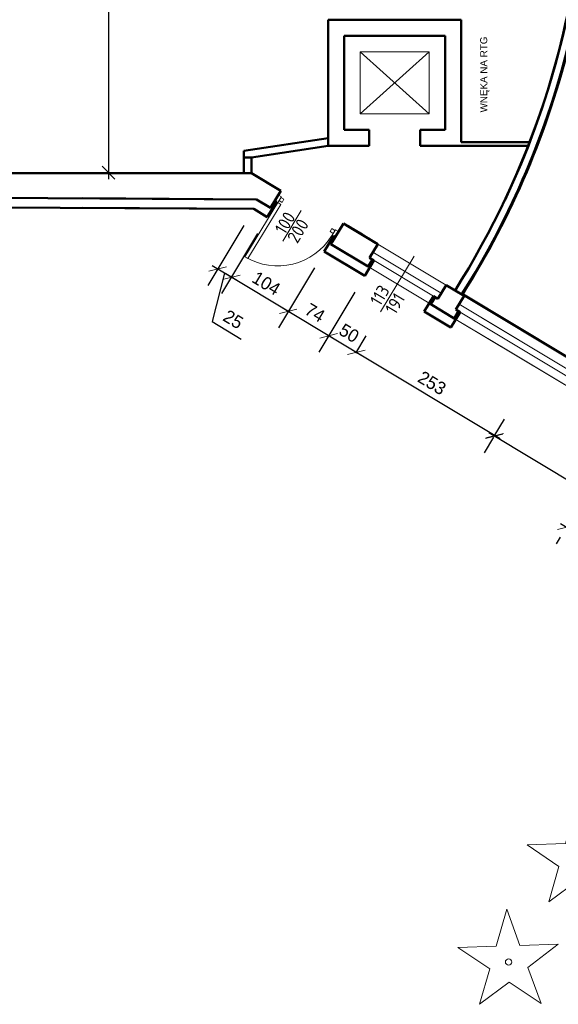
# Model space of a CAD drawing. Header units: millimetres. Extents: x -642 to 14033, y 1994 to 13520.
# Tile 15 of 72: x 4276 to 5119, y 4292 to 5833. Entities that reach past the tile are written whole.
import ezdxf

# ---------------------------------------------------------------- set-up
doc = ezdxf.new("R2010")
doc.units = ezdxf.units.MM
for name, color, linetype, lineweight in [('drzewka', 95, 'Continuous', 18), ('drzwi', 140, 'Continuous', 13), ('meble2', 200, 'Continuous', 13), ('opisy drzwi', 40, 'Continuous', 13), ('opisy pom', 3, 'Continuous', 18), ('wymiary', 1, 'Continuous', 13), ('ściana', 4, 'Continuous', 50)]:
    doc.layers.add(name, color=color, linetype=linetype, lineweight=lineweight)
doc.layers.add('POWIERZCHNIA', color=123, linetype='Continuous', plot=False)
doc.styles.add('ISO', font='isocp.shx')
doc.styles.add('SYSTEM', font='TXT')
doc.dimstyles.new('Jacek2', dxfattribs={"dimscale": 2, "dimtxt": 10, "dimasz": 10, "dimexe": 15, "dimexo": 15, "dimgap": 5, "dimtad": 1, "dimdec": 0, "dimzin": 0, "dimdsep": 46, "dimtxsty": 'Standard', "dimblk": 'OBLIQUE', "dimcen": 0, "dimdle": 5, "dimadec": 1, "dimazin": 0, "dimtfac": 1, "dimtdec": 0, "dimtofl": 0, "dimtmove": 0, "dimatfit": 3, "dimfxl": 1, "dimtolj": 1, "dimtzin": 0, "dimarcsym": 0})

# ---------------------------------------------------------------- blocks, each defined once
blk = doc.blocks.new('_OBLIQUE')
at = {"color": 0, "linetype": 'ByBlock'}
blk.add_line((-0.5, -0.5), (0.5, 0.5), dxfattribs=at)
blk = doc.blocks.new('*D295')
at = {"layer": 'Defpoints', "color": 0, "transparency": 16777216}
for p in [(4440.1, 6366.4), (4414.7, 5593.4), (4429.4, 5593.4)]:
    blk.add_point(p, dxfattribs=at)
at = {"layer": 'wymiary', "color": 0, "lineweight": -2, "transparency": 16777216}
for p, q in [((4410.1, 6366.4), (4384.7, 6366.4)), ((4414.7, 6376.4), (4414.7, 5583.4)), ((4399.4, 5593.4), (4384.7, 5593.4))]:
    blk.add_line(p, q, dxfattribs=at)
at = {"layer": 'wymiary', "color": 0, "lineweight": -2, "transparency": 16777216, "xscale": 20, "yscale": 20, "zscale": 20}
for p, rotation in [((4414.7, 6366.4), 90), ((4414.7, 5593.4), 270)]:
    blk.add_blockref('_OBLIQUE', p, dxfattribs=dict(at, rotation=rotation))
at = {"layer": 'wymiary', "color": 0, "transparency": 16777216, "insert": (4394.7, 5979.9), "char_height": 20, "attachment_point": 5, "rotation": 90}
blk.add_mtext('\\A1;773', dxfattribs=at)
blk = doc.blocks.new('*D327')
at = {"layer": 'Defpoints', "color": 0, "transparency": 16777216}
for p in [(4440.1, 6366.4), (4414.7, 5593.4), (4429.4, 5593.4)]:
    blk.add_point(p, dxfattribs=at)
at = {"layer": 'wymiary', "color": 0, "lineweight": -2, "transparency": 16777216}
for p, q in [((4410.1, 6366.4), (4384.7, 6366.4)), ((4414.7, 6376.4), (4414.7, 5583.4)), ((4399.4, 5593.4), (4384.7, 5593.4))]:
    blk.add_line(p, q, dxfattribs=at)
at = {"layer": 'wymiary', "color": 0, "lineweight": -2, "transparency": 16777216, "xscale": 20, "yscale": 20, "zscale": 20}
for p, rotation in [((4414.7, 6366.4), 90), ((4414.7, 5593.4), 270)]:
    blk.add_blockref('_OBLIQUE', p, dxfattribs=dict(at, rotation=rotation))
at = {"layer": 'wymiary', "color": 0, "transparency": 16777216, "insert": (4394.7, 5979.9), "char_height": 20, "attachment_point": 5, "rotation": 90}
blk.add_mtext('\\A1;773', dxfattribs=at)
blk = doc.blocks.new('*D331')
at = {"layer": 'Defpoints', "color": 0, "transparency": 16777216}
for p in [(5033.2, 5205.2), (5018.6, 5181), (5324.6, 5030.1)]:
    blk.add_point(p, dxfattribs=at)
at = {"layer": 'wymiary', "color": 0, "lineweight": -2, "transparency": 16777216}
for p, q in [((5017.7, 5179.5), (5003.1, 5155.2)), ((5318.6, 5000.7), (5010, 5186.1)), ((5309.1, 5004.4), (5294.6, 4980.1))]:
    blk.add_line(p, q, dxfattribs=at)
at = {"layer": 'wymiary', "color": 0, "lineweight": -2, "transparency": 16777216, "xscale": 20, "yscale": 20, "zscale": 20}
for p, rotation in [((5018.6, 5181), 148.9999999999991), ((5310, 5005.8), 328.9999999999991)]:
    blk.add_blockref('_OBLIQUE', p, dxfattribs=dict(at, rotation=rotation))
at = {"layer": 'wymiary', "color": 0, "transparency": 16777216, "insert": (5174.6, 5110.5), "char_height": 20, "attachment_point": 5, "rotation": 329}
blk.add_mtext('\\A1;340', dxfattribs=at)
blk = doc.blocks.new('*D583')
at = {"layer": 'Defpoints', "color": 0, "transparency": 16777216}
for p in [(4802.8, 5312.2), (4786.6, 5285.3), (5003.1, 5155.2)]:
    blk.add_point(p, dxfattribs=at)
at = {"layer": 'wymiary', "color": 0, "lineweight": -2, "transparency": 16777216}
for p, q in [((4802.1, 5311.1), (4818.2, 5337.9)), ((5027.8, 5176.9), (4794.2, 5317.3)), ((5018.6, 5181), (5034.7, 5207.8))]:
    blk.add_line(p, q, dxfattribs=at)
at = {"layer": 'wymiary', "color": 0, "lineweight": -2, "transparency": 16777216, "xscale": 20, "yscale": 20, "zscale": 20}
for p, rotation in [((4802.8, 5312.2), 149.0000000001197), ((5019.3, 5182.1), 329.0000000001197)]:
    blk.add_blockref('_OBLIQUE', p, dxfattribs=dict(at, rotation=rotation))
at = {"layer": 'wymiary', "color": 0, "transparency": 16777216, "insert": (4921.3, 5264.3), "char_height": 20, "attachment_point": 5, "rotation": 329}
blk.add_mtext('\\A1;253', dxfattribs=at)
blk = doc.blocks.new('*D584')
at = {"layer": 'Defpoints', "color": 0, "transparency": 16777216}
for p in [(4816, 5432.1), (4759.5, 5338.1), (4786.6, 5285.3)]:
    blk.add_point(p, dxfattribs=at)
at = {"layer": 'wymiary', "color": 0, "lineweight": -2, "transparency": 16777216}
for p, q in [((4800.6, 5406.4), (4744.1, 5312.4)), ((4811.3, 5307), (4751, 5343.3)), ((4802.1, 5311.1), (4818.2, 5337.9))]:
    blk.add_line(p, q, dxfattribs=at)
at = {"layer": 'wymiary', "color": 0, "lineweight": -2, "transparency": 16777216, "xscale": 20, "yscale": 20, "zscale": 20}
for p, rotation in [((4759.5, 5338.1), 149.0000000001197), ((4802.8, 5312.2), 329.0000000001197)]:
    blk.add_blockref('_OBLIQUE', p, dxfattribs=dict(at, rotation=rotation))
at = {"layer": 'wymiary', "color": 0, "transparency": 16777216, "insert": (4791.5, 5342.3), "char_height": 20, "attachment_point": 5, "rotation": 329}
blk.add_mtext('\\A1;50', dxfattribs=at)
blk = doc.blocks.new('*D585')
at = {"layer": 'Defpoints', "color": 0, "transparency": 16777216}
for p in [(4752.6, 5470.2), (4816, 5432.1), (4696.1, 5376.3)]:
    blk.add_point(p, dxfattribs=at)
at = {"layer": 'wymiary', "color": 0, "lineweight": -2, "transparency": 16777216}
for p, q in [((4737.1, 5444.5), (4680.7, 5350.5)), ((4800.6, 5406.4), (4744.1, 5312.4)), ((4768.1, 5333), (4687.5, 5381.4))]:
    blk.add_line(p, q, dxfattribs=at)
at = {"layer": 'wymiary', "color": 0, "lineweight": -2, "transparency": 16777216, "xscale": 20, "yscale": 20, "zscale": 20}
for p, rotation in [((4696.1, 5376.3), 149.0000000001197), ((4759.5, 5338.1), 329.0000000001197)]:
    blk.add_blockref('_OBLIQUE', p, dxfattribs=dict(at, rotation=rotation))
at = {"layer": 'wymiary', "color": 0, "transparency": 16777216, "insert": (4738.1, 5374.3), "char_height": 20, "attachment_point": 5, "rotation": 329}
blk.add_mtext('\\A1;74', dxfattribs=at)
blk = doc.blocks.new('*D586')
at = {"layer": 'Defpoints', "color": 0, "transparency": 16777216}
for p in [(4663.4, 5523.8), (4752.6, 5470.2), (4607, 5429.8)]:
    blk.add_point(p, dxfattribs=at)
at = {"layer": 'wymiary', "color": 0, "lineweight": -2, "transparency": 16777216}
for p, q in [((4648, 5498.1), (4591.5, 5404.1)), ((4737.1, 5444.5), (4680.7, 5350.5)), ((4704.7, 5371.1), (4598.4, 5435))]:
    blk.add_line(p, q, dxfattribs=at)
at = {"layer": 'wymiary', "color": 0, "lineweight": -2, "transparency": 16777216, "xscale": 20, "yscale": 20, "zscale": 20}
for p, rotation in [((4607, 5429.8), 149.0000000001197), ((4696.1, 5376.3), 329.0000000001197)]:
    blk.add_blockref('_OBLIQUE', p, dxfattribs=dict(at, rotation=rotation))
at = {"layer": 'wymiary', "color": 0, "transparency": 16777216, "insert": (4661.8, 5420.2), "char_height": 20, "attachment_point": 5, "rotation": 329}
blk.add_mtext('\\A1;104', dxfattribs=at)
blk = doc.blocks.new('*D587')
at = {"layer": 'Defpoints', "color": 0, "transparency": 16777216}
for p in [(4642.1, 5536.6), (4663.4, 5523.8), (4585.6, 5442.6)]:
    blk.add_point(p, dxfattribs=at)
at = {"layer": 'wymiary', "color": 0, "lineweight": -2, "transparency": 16777216}
for p, q in [((4626.7, 5510.9), (4570.2, 5416.9)), ((4648, 5498.1), (4591.5, 5404.1)), ((4615.5, 5424.7), (4577.1, 5447.8)), ((4596.3, 5436.2), (4577, 5360.4)), ((4577, 5360.4), (4622.7, 5332.9))]:
    blk.add_line(p, q, dxfattribs=at)
at = {"layer": 'wymiary', "color": 0, "lineweight": -2, "transparency": 16777216, "xscale": 20, "yscale": 20, "zscale": 20}
for p, rotation in [((4585.6, 5442.6), 149.0000000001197), ((4607, 5429.8), 329.0000000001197)]:
    blk.add_blockref('_OBLIQUE', p, dxfattribs=dict(at, rotation=rotation))
at = {"layer": 'wymiary', "color": 0, "transparency": 16777216, "insert": (4610.1, 5363.8), "char_height": 20, "attachment_point": 5, "rotation": 329}
blk.add_mtext('\\A1;25', dxfattribs=at)
blk = doc.blocks.new('*D595')
at = {"layer": 'Defpoints', "color": 0, "transparency": 16777216}
for p in [(5131.3, 5038.5), (5137.4, 5048.6), (5730, 4712.8)]:
    blk.add_point(p, dxfattribs=at)
at = {"layer": 'wymiary', "color": 0, "lineweight": -2, "transparency": 16777216}
for p, q in [((5723.6, 4682.6), (5122.7, 5043.7)), ((5121.9, 5022.9), (5115.9, 5012.8)), ((5714.6, 4687.1), (5699.6, 4662.1))]:
    blk.add_line(p, q, dxfattribs=at)
at = {"layer": 'wymiary', "color": 0, "lineweight": -2, "transparency": 16777216, "xscale": 20, "yscale": 20, "zscale": 20}
for p, rotation in [((5131.3, 5038.5), 149.000000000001), ((5715, 4687.8), 329.000000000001)]:
    blk.add_blockref('_OBLIQUE', p, dxfattribs=dict(at, rotation=rotation))
at = {"layer": 'wymiary', "color": 0, "transparency": 16777216, "insert": (5433.5, 4880.3), "char_height": 20, "attachment_point": 5, "rotation": 329}
blk.add_mtext('\\A1;681', dxfattribs=at)

msp = doc.modelspace()

# ---------------------------------------------------------------- linework, layer by layer
at = {"layer": 'drzewka'}
for points in [[(5130.2, 4543.5), (5146.7, 4601.2), (5167.3, 4544.8), (5227.2, 4546.9), (5180, 4509.9), (5200.5, 4453.6), (5150.7, 4487.1), (5104.1, 4452.6), (5120, 4507.8), (5070.2, 4541.4), (5130.2, 4543.5)], [(5021.8, 4383), (5038.3, 4440.7), (5058.8, 4384.3), (5118.8, 4386.4), (5071.5, 4349.5), (5092.1, 4293.1), (5042.3, 4326.6), (4995.7, 4292.1), (5011.6, 4347.4), (4961.8, 4380.9), (5021.8, 4383)]]:
    msp.add_lwpolyline(points, dxfattribs=at)
msp.add_circle((5041.2, 4358.2), 5, dxfattribs=at)
at = {"layer": 'drzwi'}
for points in [[(4685.4, 5555.5, 0), (4680.7, 5558.3, 0), (4675.2, 5549.4, 0), (4679.9, 5546.5, 0), (4685.4, 5555.5, 0)], [(4685.4, 5555.5, 0), (4680.7, 5558.3, 0), (4675.2, 5549.4, 0), (4679.9, 5546.5, 0), (4685.4, 5555.5, 0)], [(4684.8, 5554.6, 0), (4689.5, 5551.7, 0), (4686.7, 5547, 0), (4682, 5549.9, 0), (4684.8, 5554.6, 0)], [(4684.8, 5554.6, 0), (4689.5, 5551.7, 0), (4686.7, 5547, 0), (4682, 5549.9, 0), (4684.8, 5554.6, 0)], [(4679.9, 5546.5, 0), (4684.6, 5543.7, 0), (4633.2, 5459.1, 0), (4628.5, 5461.9, 0), (4679.9, 5546.5, 0)], [(4679.9, 5546.5, 0), (4684.6, 5543.7, 0), (4633.2, 5459.1, 0), (4628.5, 5461.9, 0), (4679.9, 5546.5, 0)], [(4769.4, 5503.1, 0), (4764.7, 5506, 0), (4761.9, 5501.3, 0), (4766.6, 5498.4, 0), (4769.4, 5503.1, 0)], [(4769.4, 5503.1, 0), (4764.7, 5506, 0), (4761.9, 5501.3, 0), (4766.6, 5498.4, 0), (4769.4, 5503.1, 0)], [(4770, 5504.1, 0), (4774.7, 5501.2, 0), (4769.5, 5492.6, 0), (4764.8, 5495.5, 0), (4770, 5504.1, 0)], [(4770, 5504.1, 0), (4774.7, 5501.2, 0), (4769.5, 5492.6, 0), (4764.8, 5495.5, 0), (4770, 5504.1, 0)]]:
    msp.add_polyline3d(points, dxfattribs=at)
msp.add_arc((4679.9, 5546.5), 99, 238.7056, 328.7056, dxfattribs=at)
msp.add_arc((4679.9, 5546.5), 99, 238.7056, 328.7056, dxfattribs=at)
at = {"layer": 'meble2'}
for p, q in [((4808.7, 5782.4), (4916.7, 5685.4)), ((4808.7, 5685.4), (4916.7, 5782.4)), ((4916.7, 5782.4), (4808.7, 5782.4)), ((4808.7, 5685.4), (4808.7, 5782.4)), ((4808.7, 5782.4), (4916.7, 5685.4)), ((4808.7, 5685.4), (4916.7, 5782.4)), ((4916.7, 5782.4), (4808.7, 5782.4)), ((4808.7, 5685.4), (4808.7, 5782.4)), ((4916.7, 5685.4), (4916.7, 5782.4)), ((4916.7, 5685.4), (4916.7, 5782.4)), ((4916.7, 5685.4), (4808.7, 5685.4)), ((4916.7, 5685.4), (4808.7, 5685.4))]:
    msp.add_line(p, q, dxfattribs=at)
at = {"layer": 'opisy drzwi'}
for p, q in [((4668.6, 5538.2), (4671.2, 5536.7)), ((4668.6, 5538.2), (4671.2, 5536.7)), ((4716.6, 5534.4), (4687.8, 5486.4)), ((4786.7, 5511.5), (4943.2, 5417.6)), ((4786.7, 5511.5), (4943.2, 5417.6)), ((4760.3, 5483.1), (4916.7, 5389.1)), ((4760.3, 5483.1), (4916.7, 5389.1)), ((4827.9, 5457.7), (4923.4, 5400.2)), ((4827.9, 5457.7), (4923.4, 5400.2)), ((4828.7, 5468.8), (4935.4, 5404.7)), ((4828.7, 5468.8), (4935.4, 5404.7)), ((4893.1, 5462.6), (4840.7, 5375.4)), ((4971.5, 5400.6), (5234.6, 5242.4)), ((4971.5, 5400.6), (5035.7, 5362)), ((4963.7, 5387.7), (5226.9, 5229.6)), ((4963.7, 5387.7), (5035.7, 5344.5)), ((4958.7, 5363.9), (5208.2, 5214)), ((4958.7, 5363.9), (5035.7, 5317.6)), ((4965.4, 5375), (5214.9, 5225.1)), ((4965.4, 5375), (5035.7, 5332.8)), ((5035.7, 5362), (5234.6, 5242.4)), ((5035.7, 5362), (5234.6, 5242.4)), ((5035.7, 5344.5), (5226.9, 5229.6)), ((5035.7, 5344.5), (5226.9, 5229.6)), ((5035.7, 5332.8), (5214.9, 5225.1)), ((5035.7, 5332.8), (5214.9, 5225.1)), ((5035.7, 5317.6), (5208.2, 5214)), ((5035.7, 5317.6), (5208.2, 5214))]:
    msp.add_line(p, q, dxfattribs=at)
at = {"layer": 'POWIERZCHNIA'}
msp.add_lwpolyline([(5137.1, 5803.8), (5389.9, 5520.1), (5304.5, 5377.9), (5316.3, 5370.8), (5391.4, 5495.7), (5416.1, 5483.4), (5425.9, 5499.7), (5552.3, 5409.9), (5493.7, 5251.2), (5504.3, 5244.9), (5597.8, 5188.7), (5525.1, 5067.9), (4967.6, 5402.9, 0.083331), (5137.1, 5803.8), (5389.9, 5520.1)], format="xyb", dxfattribs=at)
msp.add_lwpolyline([(5138.2, 5799.6), (5387.5, 5519.9), (5301.7, 5377.2), (5317, 5368), (5392.2, 5493.1), (5416.9, 5480.7), (5426.5, 5496.8), (5549.9, 5409.1), (5491.3, 5250.4), (5503.3, 5243.1), (5595, 5188), (5524.5, 5070.6), (4970.4, 5403.5, 0.082207)], format="xyb", close=True, dxfattribs=at)
at = {"layer": 'ściana'}
for p, q in [((4966.7, 5832.4), (4758.7, 5832.4)), ((4758.7, 5635.4), (4758.7, 5832.4)), ((4966.7, 5832.4), (4758.7, 5832.4)), ((4758.7, 5635.4), (4758.7, 5832.4)), ((4966.7, 5641.4), (4966.7, 5832.4)), ((4966.7, 5641.4), (4966.7, 5832.4)), ((4783.7, 5660.4), (4783.7, 5807.4)), ((4941.7, 5807.4), (4783.7, 5807.4)), ((4783.7, 5660.4), (4783.7, 5807.4)), ((4941.7, 5807.4), (4783.7, 5807.4)), ((4941.7, 5660.4), (4941.7, 5807.4)), ((4941.7, 5660.4), (4941.7, 5807.4)), ((4822.7, 5660.4), (4783.7, 5660.4)), ((4822.7, 5660.4), (4783.7, 5660.4)), ((4822.7, 5635.4), (4822.7, 5660.4)), ((4822.7, 5635.4), (4822.7, 5660.4)), ((4902.7, 5635.4), (4902.7, 5660.4)), ((4941.7, 5660.4), (4902.7, 5660.4)), ((4902.7, 5635.4), (4902.7, 5660.4)), ((4941.7, 5660.4), (4902.7, 5660.4)), ((5071.1, 5641.4), (4966.7, 5641.4)), ((5035.7, 5641.4), (4966.7, 5641.4)), ((5071.1, 5641.4), (5035.7, 5641.4)), ((5074.4, 5641.4), (5035.7, 5641.4)), ((4822.7, 5635.4), (4758.7, 5635.4)), ((4822.7, 5635.4), (4758.7, 5635.4)), ((5068.5, 5635.4), (4902.7, 5635.4)), ((5035.7, 5635.4), (4902.7, 5635.4)), ((5068.5, 5635.4), (5035.7, 5635.4)), ((5072, 5635.4), (5035.7, 5635.4)), ((4638.7, 5592.4), (4240.6, 5592.4)), ((4638.7, 5592.4), (4373.7, 5592.4)), ((4684.6, 5564.8), (4638.7, 5592.4)), ((4684.6, 5564.8), (4638.7, 5592.4)), ((4668.6, 5538.2), (4684.6, 5564.8)), ((4668.6, 5538.2), (4684.6, 5564.8)), ((4646.3, 5551.6), (4194.1, 5554.4)), ((4646.3, 5551.6), (4373.7, 5553.3)), ((4646.3, 5551.6), (4668.6, 5538.2)), ((4646.3, 5551.6), (4668.6, 5538.2)), ((4663.4, 5523.8), (4677.9, 5547.8)), ((4663.4, 5523.8), (4677.9, 5547.8)), ((4675.3, 5549.3), (4677.9, 5547.8)), ((4675.3, 5549.3), (4677.9, 5547.8)), ((4642.1, 5536.6), (4179.1, 5539.5)), ((4642.1, 5536.6), (4373.7, 5538.3)), ((4642.1, 5536.6), (4663.4, 5523.8)), ((4642.1, 5536.6), (4663.4, 5523.8)), ((4769.6, 5492.7), (4782.5, 5514.1)), ((4769.6, 5492.7), (4782.5, 5514.1)), ((4811.7, 5496.5), (4782.5, 5514.1)), ((4811.7, 5496.5), (4782.5, 5514.1)), ((4836.5, 5481.7), (4786.7, 5511.5)), ((4836.5, 5481.7), (4786.7, 5511.5)), ((4833, 5483.7), (4790.2, 5509.5)), ((4833, 5483.7), (4790.2, 5509.5)), ((4752.6, 5470.2), (4767, 5494.2)), ((4752.6, 5470.2), (4767, 5494.2)), ((4762.9, 5481.5), (4769.6, 5492.7)), ((4762.9, 5481.5), (4769.6, 5492.7)), ((4769.6, 5492.7), (4767, 5494.2)), ((4769.6, 5492.7), (4767, 5494.2)), ((4833, 5483.7), (4822.1, 5490.3)), ((4833, 5483.7), (4822.1, 5490.3)), ((4816, 5432.1), (4752.6, 5470.2)), ((4816, 5432.1), (4752.6, 5470.2)), ((4821.2, 5446.5), (4762.9, 5481.5)), ((4821.2, 5446.5), (4762.9, 5481.5)), ((4823.6, 5460.2), (4836.5, 5481.7)), ((4823.6, 5460.2), (4836.5, 5481.7)), ((4816, 5432.1), (4830.4, 5456.1)), ((4816, 5432.1), (4830.4, 5456.1)), ((4821.2, 5446.5), (4827.9, 5457.7)), ((4821.2, 5446.5), (4827.9, 5457.7)), ((4823.6, 5460.2), (4830.4, 5456.1)), ((4823.6, 5460.2), (4830.4, 5456.1)), ((4930.3, 5396.1), (4943.2, 5417.6)), ((4930.3, 5396.1), (4943.2, 5417.6)), ((4971.5, 5400.6), (4943.2, 5417.6)), ((4971.5, 5400.6), (4943.2, 5417.6)), ((4909, 5376.2), (4923.4, 5400.2)), ((4909, 5376.2), (4923.4, 5400.2)), ((4919.3, 5387.6), (4926, 5398.7)), ((4919.3, 5387.6), (4926, 5398.7)), ((4930.3, 5396.1), (4923.4, 5400.2)), ((4930.3, 5396.1), (4923.4, 5400.2)), ((4958.6, 5379.1), (4971.5, 5400.6)), ((4958.6, 5379.1), (4971.5, 5400.6)), ((4958.7, 5363.9), (4916.7, 5389.1)), ((4958.7, 5363.9), (4916.7, 5389.1)), ((4958.6, 5379.1), (4965.4, 5375)), ((4958.6, 5379.1), (4965.4, 5375)), ((4951, 5351), (4909, 5376.2)), ((4951, 5351), (4909, 5376.2)), ((4951, 5351), (4965.4, 5375)), ((4951, 5351), (4965.4, 5375)), ((4956.2, 5365.4), (4962.9, 5376.5)), ((4956.2, 5365.4), (4962.9, 5376.5))]:
    msp.add_line(p, q, dxfattribs=at)
at = {"layer": 'ściana', "ltscale": 0.5}
for p, q in [((4626.7, 5627.8), (4758.7, 5647.3)), ((4626.7, 5627.8), (4758.7, 5647.3)), ((4626.7, 5627.8), (4626.7, 5592.4)), ((4626.7, 5627.8), (4626.7, 5592.4)), ((4638.7, 5617.4), (4758.7, 5635.4)), ((4638.7, 5617.4), (4758.7, 5635.4)), ((4626.7, 5617.4), (4638.7, 5617.4)), ((4626.7, 5617.4), (4638.7, 5617.4)), ((4638.7, 5617.4), (4638.7, 5592.4)), ((4638.7, 5617.4), (4638.7, 5592.4))]:
    msp.add_line(p, q, dxfattribs=at)
at = {"layer": 'ściana'}
for centre, radius, start, end in [((3822.5, 6125.2), 1341.9, 327.7461, 355.7162), ((3860.3, 6107.3), 1312.4, 327.5226, 356.4013), ((3858, 6108.4), 1302.9, 334.6719, 356.2539), ((3858, 6108.4), 1314.9, 333.5887, 356.2539)]:
    msp.add_arc(centre, radius, start, end, dxfattribs=at)

# ---------------------------------------------------------------- texts
at = {"layer": 'opisy drzwi', "style": 'ISO'}
for s, p in [('100', (4691.1, 5495.2)), ('200', (4710.4, 5481.4)), ('113', (4840.2, 5383.2)), ('191', (4863.9, 5370))]:
    msp.add_text(s, height=20, rotation=59, dxfattribs=at).set_placement(p)
at = {"layer": 'opisy pom', "insert": (4996.7, 5687.7), "char_height": 11, "attachment_point": 1, "rotation": 90, "style": 'SYSTEM'}
msp.add_mtext('{\\fArial|b0|i0|c238|p34;WNĘKA NA RTG}', dxfattribs=at)

# ---------------------------------------------------------------- dimensions: what is measured, and where the dimension line sits
at = {"layer": 'wymiary', "ltscale": 0.5}
for picture in ['*D295', '*D327']:
    dim = msp.add_linear_dim(base=(4414.7, 5593.4), p1=(4440.1, 6366.4), p2=(4429.4, 5593.4), angle=270, dimstyle='Jacek2', dxfattribs=at)
    dim.commit()
    dim.dimension.update_dxf_attribs({"geometry": picture, "text_midpoint": (4394.7, 5979.9)})
at = {"layer": 'wymiary'}
for base, p1, p2, picture, middle in [((4585.6, 5442.6), (4663.4, 5523.8), (4642.1, 5536.6), '*D587', (4595.8, 5372.4)), ((4607, 5429.8), (4752.6, 5470.2), (4663.4, 5523.8), '*D586', (4661.8, 5420.2)), ((4696.1, 5376.3), (4816, 5432.1), (4752.6, 5470.2), '*D585', (4738.1, 5374.3)), ((4759.5, 5338.1), (4786.6, 5285.3), (4816, 5432.1), '*D584', (4791.5, 5342.3)), ((5131.3, 5038.5), (5730, 4712.8), (5137.4, 5048.6), '*D595', (5433.5, 4880.3))]:
    dim = msp.add_linear_dim(base=base, p1=p1, p2=p2, angle=329, dimstyle='Jacek2', override={"dimtmove": 1}, dxfattribs=at)
    dim.commit()
    dim.dimension.update_dxf_attribs({"geometry": picture, "text_midpoint": middle})
dim = msp.add_aligned_dim(p1=(5003.1, 5155.2), p2=(4786.6, 5285.3), distance=-31.3, dimstyle='Jacek2', dxfattribs=at)
dim.commit()
dim.dimension.update_dxf_attribs({"geometry": '*D583', "text_midpoint": (4921.3, 5264.3)})
dim = msp.add_linear_dim(base=(5018.6, 5181), p1=(5324.6, 5030.1), p2=(5033.2, 5205.2), angle=329, dimstyle='Jacek2', dxfattribs=at)
dim.commit()
dim.dimension.update_dxf_attribs({"geometry": '*D331', "text_midpoint": (5174.6, 5110.5)})

doc.saveas('drawing.dxf')
